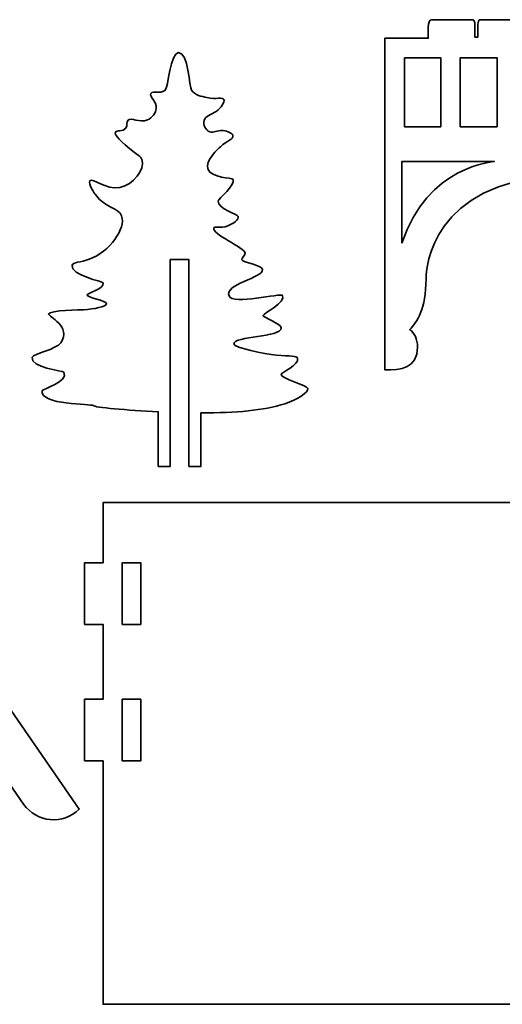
# Model space of a CAD drawing. Header units: inches. Extents: x -34.1 to 34.9, y -29.1 to 30.6.
# Tile 17 of 42: x -11.4 to -8.4, y -13.3 to -7. Entities that reach past the tile are written whole.
import ezdxf

# ---------------------------------------------------------------- set-up
doc = ezdxf.new("R2010")
doc.units = ezdxf.units.IN
doc.header["$MEASUREMENT"] = 0
doc.layers.add('Layer 1', color=7, linetype='Continuous')

msp = doc.modelspace()

# ---------------------------------------------------------------- linework, layer by layer
at = {"layer": 'Layer 1', "color": 242, "lineweight": 35}
for points, knots in [([(-5.3285, -7.124), (-5.3285, -7.124), (-5.3285, -7.1173), (-5.3285, -7.1173), (-5.3285, -7.1173), (-5.3285, -7.0526), (-5.3285, -7.0526), (-5.3285, -7.0268), (-5.3377, -7.0059), (-5.3492, -7.0059), (-5.3492, -7.0059), (-5.6101, -7.0059), (-5.6101, -7.0059), (-5.6175, -7.0059), (-5.6234, -7.0193), (-5.6234, -7.0358), (-5.6234, -7.0358), (-5.6234, -7.1173), (-5.6234, -7.1173), (-5.6234, -7.1173), (-5.6429, -7.1173), (-5.6429, -7.1173), (-5.6429, -7.1173), (-5.6429, -7.0358), (-5.6429, -7.0358), (-5.6429, -7.0193), (-5.6488, -7.0059), (-5.6562, -7.0059), (-5.6562, -7.0059), (-5.919, -7.0059), (-5.919, -7.0059), (-5.9305, -7.0059), (-5.9397, -7.0268), (-5.9397, -7.0526), (-5.9397, -7.0526), (-5.9397, -7.1173), (-5.9397, -7.1173), (-5.9397, -7.1173), (-5.9397, -7.124), (-5.9397, -7.124), (-5.9397, -7.124), (-6.7798, -7.124), (-6.7798, -7.124), (-6.7798, -7.124), (-6.7798, -7.1173), (-6.7798, -7.1173), (-6.7798, -7.1173), (-6.7798, -7.0526), (-6.7798, -7.0526), (-6.7798, -7.0268), (-6.7891, -7.0059), (-6.8006, -7.0059), (-6.8006, -7.0059), (-7.0615, -7.0059), (-7.0615, -7.0059), (-7.0689, -7.0059), (-7.0748, -7.0193), (-7.0748, -7.0358), (-7.0748, -7.0358), (-7.0748, -7.1173), (-7.0748, -7.1173), (-7.0748, -7.1173), (-7.0943, -7.1173), (-7.0943, -7.1173), (-7.0943, -7.1173), (-7.0943, -7.0358), (-7.0943, -7.0358), (-7.0943, -7.0193), (-7.1002, -7.0059), (-7.1076, -7.0059), (-7.1076, -7.0059), (-7.3704, -7.0059), (-7.3704, -7.0059), (-7.3818, -7.0059), (-7.3911, -7.0268), (-7.3911, -7.0526), (-7.3911, -7.0526), (-7.3911, -7.1173), (-7.3911, -7.1173), (-7.3911, -7.1173), (-7.3911, -7.124), (-7.3911, -7.124), (-7.3911, -7.124), (-8.2312, -7.124), (-8.2312, -7.124), (-8.2312, -7.124), (-8.2312, -7.1173), (-8.2312, -7.1173), (-8.2312, -7.1173), (-8.2312, -7.0526), (-8.2312, -7.0526), (-8.2312, -7.0268), (-8.2405, -7.0059), (-8.252, -7.0059), (-8.252, -7.0059), (-8.5129, -7.0059), (-8.5129, -7.0059), (-8.5202, -7.0059), (-8.5262, -7.0193), (-8.5262, -7.0358), (-8.5262, -7.0358), (-8.5262, -7.1173), (-8.5262, -7.1173), (-8.5262, -7.1173), (-8.5457, -7.1173), (-8.5457, -7.1173), (-8.5457, -7.1173), (-8.5457, -7.0358), (-8.5457, -7.0358), (-8.5457, -7.0193), (-8.5516, -7.0059), (-8.559, -7.0059), (-8.559, -7.0059), (-8.8218, -7.0059), (-8.8218, -7.0059), (-8.8332, -7.0059), (-8.8425, -7.0268), (-8.8425, -7.0526), (-8.8425, -7.0526), (-8.8425, -7.1173), (-8.8425, -7.1173), (-8.8425, -7.1173), (-8.8425, -7.124), (-8.8425, -7.124), (-8.8425, -7.124), (-9.1189, -7.124), (-9.1189, -7.124), (-9.1189, -7.124), (-9.1189, -9.242), (-9.1189, -9.242), (-9.0206, -9.2418), (-8.9112, -9.2339), (-8.9112, -9.0968), (-8.9112, -9.047), (-8.9317, -9.004), (-8.9614, -8.9833), (-8.9148, -8.9401), (-8.8568, -8.849), (-8.8568, -8.6633), (-8.8568, -8.6633), (-8.8707, -8.117), (-8.1623, -8.0152), (-8.1623, -8.0152), (-8.0658, -7.8684), (-7.9252, -7.8147), (-7.9252, -7.8147), (-6.2458, -7.8147), (-6.2458, -7.8147), (-6.1052, -7.8684), (-6.0086, -8.0152), (-6.0086, -8.0152), (-5.3003, -8.117), (-5.3142, -8.6633), (-5.3142, -8.6633), (-5.3142, -8.849), (-5.2561, -8.9401), (-5.2095, -8.9833), (-5.2393, -9.004), (-5.2598, -9.047), (-5.2598, -9.0968), (-5.2598, -9.2339), (-5.1504, -9.2418), (-5.0521, -9.242), (-5.0521, -9.242), (-5.0521, -7.124), (-5.0521, -7.124), (-5.0521, -7.124), (-5.3285, -7.124), (-5.3285, -7.124)], [0, 0, 0, 0, 0.017857, 0.017857, 0.017857, 0.035714, 0.035714, 0.035714, 0.053571, 0.053571, 0.053571, 0.071429, 0.071429, 0.071429, 0.089286, 0.089286, 0.089286, 0.107143, 0.107143, 0.107143, 0.125, 0.125, 0.125, 0.142857, 0.142857, 0.142857, 0.160714, 0.160714, 0.160714, 0.178571, 0.178571, 0.178571, 0.196429, 0.196429, 0.196429, 0.214286, 0.214286, 0.214286, 0.232143, 0.232143, 0.232143, 0.25, 0.25, 0.25, 0.267857, 0.267857, 0.267857, 0.285714, 0.285714, 0.285714, 0.303571, 0.303571, 0.303571, 0.321429, 0.321429, 0.321429, 0.339286, 0.339286, 0.339286, 0.357143, 0.357143, 0.357143, 0.375, 0.375, 0.375, 0.392857, 0.392857, 0.392857, 0.410714, 0.410714, 0.410714, 0.428571, 0.428571, 0.428571, 0.446429, 0.446429, 0.446429, 0.464286, 0.464286, 0.464286, 0.482143, 0.482143, 0.482143, 0.5, 0.5, 0.5, 0.517857, 0.517857, 0.517857, 0.535714, 0.535714, 0.535714, 0.553571, 0.553571, 0.553571, 0.571429, 0.571429, 0.571429, 0.589286, 0.589286, 0.589286, 0.607143, 0.607143, 0.607143, 0.625, 0.625, 0.625, 0.642857, 0.642857, 0.642857, 0.660714, 0.660714, 0.660714, 0.678571, 0.678571, 0.678571, 0.696429, 0.696429, 0.696429, 0.714286, 0.714286, 0.714286, 0.732143, 0.732143, 0.732143, 0.75, 0.75, 0.75, 0.767857, 0.767857, 0.767857, 0.785714, 0.785714, 0.785714, 0.803571, 0.803571, 0.803571, 0.821429, 0.821429, 0.821429, 0.839286, 0.839286, 0.839286, 0.857143, 0.857143, 0.857143, 0.875, 0.875, 0.875, 0.892857, 0.892857, 0.892857, 0.910714, 0.910714, 0.910714, 0.928571, 0.928571, 0.928571, 0.946429, 0.946429, 0.946429, 0.964286, 0.964286, 0.964286, 0.982143, 0.982143, 0.982143, 1, 1, 1, 1]), ([(-9.7583, -9.4579), (-9.8944, -9.5018), (-10.0666, -9.5164), (-10.293, -9.5162), (-10.293, -9.5162), (-10.293, -9.8584), (-10.293, -9.8584), (-10.293, -9.8584), (-10.3702, -9.8584), (-10.3702, -9.8584), (-10.3702, -9.8584), (-10.3702, -8.5372), (-10.3702, -8.5372), (-10.3702, -8.5372), (-10.4884, -8.5372), (-10.4884, -8.5372), (-10.4884, -8.5372), (-10.4884, -9.8584), (-10.4884, -9.8584), (-10.4884, -9.8584), (-10.5656, -9.8584), (-10.5656, -9.8584), (-10.5656, -9.8584), (-10.5656, -9.5093), (-10.5656, -9.5093), (-10.7627, -9.4997), (-10.9735, -9.4819), (-10.9802, -9.4693), (-10.9857, -9.4592), (-11.3247, -9.4681), (-11.3056, -9.3734), (-11.3035, -9.3633), (-11.1376, -9.3201), (-11.1669, -9.257), (-11.1716, -9.2468), (-11.3839, -9.2301), (-11.3693, -9.1599), (-11.3651, -9.1397), (-11.2145, -9.1104), (-11.1862, -9.0688), (-11.1153, -8.9647), (-11.2682, -8.8986), (-11.2656, -8.8856), (-11.2602, -8.8589), (-11.0548, -8.859), (-11.0411, -8.8581), (-10.9779, -8.8539), (-10.8954, -8.8379), (-10.895, -8.82), (-10.8944, -8.7977), (-11.0215, -8.7814), (-11.0196, -8.7621), (-11.0186, -8.752), (-10.9084, -8.7239), (-10.9161, -8.6876), (-10.9184, -8.677), (-11.1253, -8.6371), (-11.1152, -8.5754), (-11.1116, -8.5531), (-11.0607, -8.5554), (-11.0051, -8.5351), (-10.876, -8.4882), (-10.7687, -8.3373), (-10.7987, -8.2587), (-10.8198, -8.2036), (-10.8955, -8.218), (-10.9665, -8.1217), (-10.9698, -8.1173), (-11.0168, -8.0528), (-11.0008, -8.0344), (-10.9814, -8.0121), (-10.9023, -8.0946), (-10.8107, -8.0772), (-10.7242, -8.0608), (-10.6508, -7.9599), (-10.6684, -7.9019), (-10.6757, -7.8778), (-10.6927, -7.8775), (-10.7764, -7.8045), (-10.8426, -7.7468), (-10.8415, -7.731), (-10.8388, -7.7251), (-10.8315, -7.7089), (-10.7917, -7.7229), (-10.7721, -7.6976), (-10.758, -7.6792), (-10.7716, -7.6625), (-10.7594, -7.6489), (-10.7377, -7.6246), (-10.6851, -7.6682), (-10.6334, -7.6457), (-10.6047, -7.6332), (-10.5806, -7.6022), (-10.5784, -7.5716), (-10.575, -7.5252), (-10.6233, -7.4982), (-10.6122, -7.4773), (-10.6014, -7.4569), (-10.5548, -7.4826), (-10.5233, -7.4583), (-10.4985, -7.4392), (-10.4911, -7.2177), (-10.4352, -7.216), (-10.3717, -7.2139), (-10.367, -7.4389), (-10.3537, -7.4565), (-10.3303, -7.4877), (-10.2887, -7.4964), (-10.2561, -7.5031), (-10.1924, -7.5164), (-10.1547, -7.4985), (-10.1464, -7.515), (-10.1379, -7.5317), (-10.1659, -7.5704), (-10.1966, -7.5915), (-10.2269, -7.6124), (-10.2635, -7.6187), (-10.2732, -7.6493), (-10.2816, -7.6756), (-10.2629, -7.7118), (-10.2367, -7.7223), (-10.2118, -7.7323), (-10.1931, -7.709), (-10.1506, -7.7138), (-10.1243, -7.7168), (-10.09, -7.7305), (-10.0885, -7.7477), (-10.0866, -7.7676), (-10.1236, -7.7772), (-10.1689, -7.8169), (-10.1783, -7.8251), (-10.2689, -7.9057), (-10.2491, -7.9591), (-10.2267, -8.0193), (-10.0946, -8.0134), (-10.0881, -8.0259), (-10.0697, -8.0612), (-10.1825, -8.1482), (-10.1831, -8.1642), (-10.1847, -8.2139), (-10.0574, -8.2499), (-10.0546, -8.2616), (-10.0501, -8.2805), (-10.0857, -8.3093), (-10.1209, -8.3223), (-10.1702, -8.3406), (-10.2067, -8.3236), (-10.2113, -8.335), (-10.2269, -8.3738), (-10.0113, -8.4633), (-10.0108, -8.496), (-10.0105, -8.5155), (-10.0362, -8.5254), (-10.032, -8.5397), (-10.0269, -8.5571), (-9.9046, -8.5706), (-9.9007, -8.6019), (-9.8939, -8.6554), (-10.145, -8.6911), (-10.1139, -8.7699), (-10.09, -8.8303), (-9.7828, -8.7481), (-9.7722, -8.767), (-9.7486, -8.8091), (-9.8971, -8.884), (-9.8965, -8.8941), (-9.8956, -8.9068), (-9.7806, -8.9486), (-9.7807, -8.9732), (-9.7807, -9.0368), (-10.0834, -9.0241), (-10.0828, -9.0762), (-10.0825, -9.1011), (-9.8847, -9.1394), (-9.8117, -9.1468), (-9.7218, -9.156), (-9.6819, -9.15), (-9.6761, -9.1679), (-9.6629, -9.2084), (-9.7818, -9.2606), (-9.7822, -9.2707), (-9.7834, -9.2969), (-9.615, -9.341), (-9.611, -9.3597), (-9.6054, -9.3859), (-9.6794, -9.4324), (-9.7583, -9.4579)], [0, 0, 0, 0, 0.016129, 0.016129, 0.016129, 0.032258, 0.032258, 0.032258, 0.048387, 0.048387, 0.048387, 0.064516, 0.064516, 0.064516, 0.080645, 0.080645, 0.080645, 0.096774, 0.096774, 0.096774, 0.112903, 0.112903, 0.112903, 0.129032, 0.129032, 0.129032, 0.145161, 0.145161, 0.145161, 0.16129, 0.16129, 0.16129, 0.177419, 0.177419, 0.177419, 0.193548, 0.193548, 0.193548, 0.209677, 0.209677, 0.209677, 0.225806, 0.225806, 0.225806, 0.241935, 0.241935, 0.241935, 0.258065, 0.258065, 0.258065, 0.274194, 0.274194, 0.274194, 0.290323, 0.290323, 0.290323, 0.306452, 0.306452, 0.306452, 0.322581, 0.322581, 0.322581, 0.33871, 0.33871, 0.33871, 0.354839, 0.354839, 0.354839, 0.370968, 0.370968, 0.370968, 0.387097, 0.387097, 0.387097, 0.403226, 0.403226, 0.403226, 0.419355, 0.419355, 0.419355, 0.435484, 0.435484, 0.435484, 0.451613, 0.451613, 0.451613, 0.467742, 0.467742, 0.467742, 0.483871, 0.483871, 0.483871, 0.5, 0.5, 0.5, 0.516129, 0.516129, 0.516129, 0.532258, 0.532258, 0.532258, 0.548387, 0.548387, 0.548387, 0.564516, 0.564516, 0.564516, 0.580645, 0.580645, 0.580645, 0.596774, 0.596774, 0.596774, 0.612903, 0.612903, 0.612903, 0.629032, 0.629032, 0.629032, 0.645161, 0.645161, 0.645161, 0.66129, 0.66129, 0.66129, 0.677419, 0.677419, 0.677419, 0.693548, 0.693548, 0.693548, 0.709677, 0.709677, 0.709677, 0.725806, 0.725806, 0.725806, 0.741935, 0.741935, 0.741935, 0.758065, 0.758065, 0.758065, 0.774194, 0.774194, 0.774194, 0.790323, 0.790323, 0.790323, 0.806452, 0.806452, 0.806452, 0.822581, 0.822581, 0.822581, 0.83871, 0.83871, 0.83871, 0.854839, 0.854839, 0.854839, 0.870968, 0.870968, 0.870968, 0.887097, 0.887097, 0.887097, 0.903226, 0.903226, 0.903226, 0.919355, 0.919355, 0.919355, 0.935484, 0.935484, 0.935484, 0.951613, 0.951613, 0.951613, 0.967742, 0.967742, 0.967742, 0.983871, 0.983871, 0.983871, 1, 1, 1, 1]), ([(-8.9939, -7.249), (-8.9939, -7.249), (-8.7633, -7.249), (-8.7633, -7.249), (-8.7633, -7.249), (-8.7633, -7.6897), (-8.7633, -7.6897), (-8.7633, -7.6897), (-8.9939, -7.6897), (-8.9939, -7.6897), (-8.9939, -7.6897), (-8.9939, -7.249), (-8.9939, -7.249)], [0, 0, 0, 0, 0.25, 0.25, 0.25, 0.5, 0.5, 0.5, 0.75, 0.75, 0.75, 1, 1, 1, 1]), ([(-8.4043, -7.6897), (-8.4043, -7.6897), (-8.6383, -7.6897), (-8.6383, -7.6897), (-8.6383, -7.6897), (-8.6383, -7.249), (-8.6383, -7.249), (-8.6383, -7.249), (-8.4043, -7.249), (-8.4043, -7.249), (-8.4043, -7.249), (-8.4043, -7.6897), (-8.4043, -7.6897)], [0, 0, 0, 0, 0.25, 0.25, 0.25, 0.5, 0.5, 0.5, 0.75, 0.75, 0.75, 1, 1, 1, 1]), ([(-9.0107, -8.4319), (-9.0107, -8.4319), (-9.0107, -7.911), (-9.0107, -7.911), (-9.0107, -7.911), (-8.4204, -7.911), (-8.4204, -7.911), (-8.4204, -7.911), (-8.851, -7.9388), (-9.0107, -8.4319)], [0, 0, 0, 0, 0.333333, 0.333333, 0.333333, 0.666667, 0.666667, 0.666667, 1, 1, 1, 1]), ([(-13.0292, -9.205), (-13.0292, -9.205), (-14.9897, -12.0459), (-14.9897, -12.0459), (-14.8871, -12.1485), (-14.7167, -12.133), (-14.6344, -12.0136), (-14.6344, -12.0136), (-13.0292, -9.6862), (-13.0292, -9.6862), (-13.0292, -9.6862), (-11.4241, -12.0136), (-11.4241, -12.0136), (-11.3418, -12.133), (-11.1713, -12.1485), (-11.0688, -12.0459), (-11.0688, -12.0459), (-13.0292, -9.205), (-13.0292, -9.205)], [0, 0, 0, 0, 0.166667, 0.166667, 0.166667, 0.333333, 0.333333, 0.333333, 0.5, 0.5, 0.5, 0.666667, 0.666667, 0.666667, 0.833333, 0.833333, 0.833333, 1, 1, 1, 1]), ([(-7.96, -10.8665), (-7.96, -10.8665), (-7.96, -10.4728), (-7.96, -10.4728), (-7.96, -10.4728), (-8.0781, -10.4728), (-8.0781, -10.4728), (-8.0781, -10.4728), (-8.0781, -10.0886), (-8.0781, -10.0886), (-8.0781, -10.0886), (-10.9173, -10.0886), (-10.9173, -10.0886), (-10.9173, -10.0886), (-10.9173, -10.4728), (-10.9173, -10.4728), (-10.9173, -10.4728), (-11.0354, -10.4728), (-11.0354, -10.4728), (-11.0354, -10.4728), (-11.0354, -10.8665), (-11.0354, -10.8665), (-11.0354, -10.8665), (-10.9173, -10.8665), (-10.9173, -10.8665), (-10.9173, -10.8665), (-10.9173, -11.3443), (-10.9173, -11.3443), (-10.9173, -11.3443), (-11.0354, -11.3443), (-11.0354, -11.3443), (-11.0354, -11.3443), (-11.0354, -11.738), (-11.0354, -11.738), (-11.0354, -11.738), (-10.9173, -11.738), (-10.9173, -11.738), (-10.9173, -11.738), (-10.9173, -13.2923), (-10.9173, -13.2923), (-10.9173, -13.2923), (-8.0781, -13.2923), (-8.0781, -13.2923), (-8.0781, -13.2923), (-8.0781, -11.738), (-8.0781, -11.738), (-8.0781, -11.738), (-7.96, -11.738), (-7.96, -11.738), (-7.96, -11.738), (-7.96, -11.3443), (-7.96, -11.3443), (-7.96, -11.3443), (-8.0781, -11.3443), (-8.0781, -11.3443), (-8.0781, -11.3443), (-8.0781, -10.8665), (-8.0781, -10.8665), (-8.0781, -10.8665), (-7.96, -10.8665), (-7.96, -10.8665)], [0, 0, 0, 0, 0.05, 0.05, 0.05, 0.1, 0.1, 0.1, 0.15, 0.15, 0.15, 0.2, 0.2, 0.2, 0.25, 0.25, 0.25, 0.3, 0.3, 0.3, 0.35, 0.35, 0.35, 0.4, 0.4, 0.4, 0.45, 0.45, 0.45, 0.5, 0.5, 0.5, 0.55, 0.55, 0.55, 0.6, 0.6, 0.6, 0.65, 0.65, 0.65, 0.7, 0.7, 0.7, 0.75, 0.75, 0.75, 0.8, 0.8, 0.8, 0.85, 0.85, 0.85, 0.9, 0.9, 0.9, 0.95, 0.95, 0.95, 1, 1, 1, 1]), ([(-10.6766, -10.8665), (-10.6766, -10.8665), (-10.7947, -10.8665), (-10.7947, -10.8665), (-10.7947, -10.8665), (-10.7947, -10.4728), (-10.7947, -10.4728), (-10.7947, -10.4728), (-10.6766, -10.4728), (-10.6766, -10.4728), (-10.6766, -10.4728), (-10.6766, -10.8665), (-10.6766, -10.8665)], [0, 0, 0, 0, 0.25, 0.25, 0.25, 0.5, 0.5, 0.5, 0.75, 0.75, 0.75, 1, 1, 1, 1]), ([(-10.6766, -11.738), (-10.6766, -11.738), (-10.7947, -11.738), (-10.7947, -11.738), (-10.7947, -11.738), (-10.7947, -11.3443), (-10.7947, -11.3443), (-10.7947, -11.3443), (-10.6766, -11.3443), (-10.6766, -11.3443), (-10.6766, -11.3443), (-10.6766, -11.738), (-10.6766, -11.738)], [0, 0, 0, 0, 0.25, 0.25, 0.25, 0.5, 0.5, 0.5, 0.75, 0.75, 0.75, 1, 1, 1, 1])]:
    msp.add_open_spline(points, degree=3, knots=knots, dxfattribs=at)

doc.saveas('drawing.dxf')
